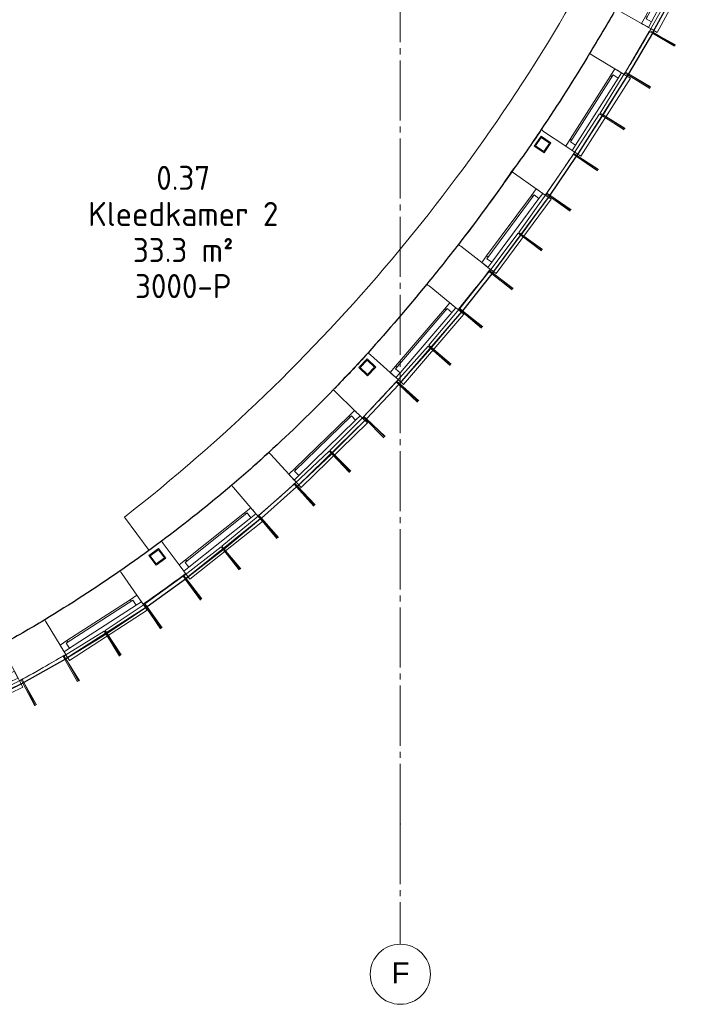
# Model space of a CAD drawing. Header units: millimetres. Extents: x -20518 to 270852, y -121463 to 37725.
# Tile 21 of 33: x 49073 to 54739, y -2520 to 5668. Entities that reach past the tile are written whole.
import ezdxf
from ezdxf.enums import TextEntityAlignment as Align

# ---------------------------------------------------------------- set-up
doc = ezdxf.new("R2010")
doc.units = ezdxf.units.MM
doc.linetypes.add('B0204', pattern=[650, 500, -50, 50, -50])
for name, color, linetype in [('21 Buitenwanden', 3, 'Continuous'), ('21 Buitenwanden Ramen', 7, 'Continuous'), ('28 Draagconstructies', 5, 'Continuous'), ('74 Sanitair', 8, 'Continuous'), ('A Stramien', 8, 'Continuous'), ('Info Algemeen', 7, 'Continuous'), ('X-BT$1----_Ruimtegegevens', 7, 'Continuous')]:
    doc.layers.add(name, color=color, linetype=linetype)
doc.layers.add('BL$8-BVO-polylijn', color=160, linetype='Continuous', plot=False)
doc.layers.add('BL$8-GO--polylijnen', color=10, linetype='Continuous', plot=False)
for name, color, linetype, lineweight in [('X-BT$23A__RuimteElement', 7, 'Continuous', 0), ('X-BT$23F__RuimteElement', 7, 'Continuous', 0), ('X-BT$23m2_RuimteElement', 7, 'Continuous', 0), ('X-BT$23NR__Ruimtenummer', 1, 'Continuous', 0), ('X-BT$23P__Algemeen', 1, 'Continuous', 0)]:
    doc.layers.add(name, color=color, linetype=linetype, lineweight=lineweight)
doc.styles.add('GENERATED_STYLE_2', font='arial.ttf')
doc.styles.add('Isocpeur', font='isocpeur.ttf')

# ---------------------------------------------------------------- blocks, each defined once
blk = doc.blocks.new('Wall_99_1', base_point=(102699, 7276))
at = {"layer": '21 Buitenwanden', "linetype": 'Continuous', "lineweight": 0, "flags": 128}
for points in [[(102672.9, 7290.6), (102481.6, 6948.5)], [(102699, 7276), (102672.9, 7290.6)], [(102507.7, 6933.8), (102699, 7276)], [(102481.6, 6948.5), (102507.7, 6933.8)]]:
    blk.add_lwpolyline(points, dxfattribs=at)
blk = doc.blocks.new('Wall_100_1', base_point=(102300.1, 6580.3))
at = {"layer": '21 Buitenwanden', "linetype": 'Continuous', "lineweight": 0, "flags": 128}
for points in [[(102274.6, 6596), (102068.7, 6262.4)], [(102094.3, 6246.7), (102300.1, 6580.3)], [(102300.1, 6580.3), (102274.6, 6596)], [(102068.7, 6262.4), (102094.3, 6246.7)]]:
    blk.add_lwpolyline(points, dxfattribs=at)
blk = doc.blocks.new('Wall_101_1', base_point=(102089.4, 6239.1))
at = {"layer": '21 Buitenwanden', "linetype": 'Continuous', "lineweight": 0, "flags": 128}
for points in [[(102064.3, 6255.4), (101850.9, 5926.5)], [(101876.1, 5910.2), (102089.4, 6239.1)], [(102089.4, 6239.1), (102064.3, 6255.4)], [(101850.9, 5926.5), (101876.1, 5910.2)]]:
    blk.add_lwpolyline(points, dxfattribs=at)
blk = doc.blocks.new('Wall_102_1', base_point=(101645.2, 5571.5))
at = {"layer": '21 Buitenwanden', "linetype": 'Continuous', "lineweight": 0, "flags": 128}
for points in [[(101620.8, 5589), (101392.2, 5270.5)], [(101416.6, 5253), (101645.2, 5571.5)], [(101645.2, 5571.5), (101620.8, 5589)], [(101392.2, 5270.5), (101416.6, 5253)]]:
    blk.add_lwpolyline(points, dxfattribs=at)
blk = doc.blocks.new('Wall_103_1', base_point=(101411.2, 5245.7))
at = {"layer": '21 Buitenwanden', "linetype": 'Continuous', "lineweight": 0, "flags": 128}
for points in [[(101387.3, 5263.8), (101150.8, 4951.2)], [(101174.7, 4933.1), (101411.2, 5245.7)], [(101411.2, 5245.7), (101387.3, 5263.8)], [(101150.8, 4951.2), (101174.7, 4933.1)]]:
    blk.add_lwpolyline(points, dxfattribs=at)
blk = doc.blocks.new('Wall_104_1', base_point=(100919.5, 4612.3))
at = {"layer": '21 Buitenwanden', "linetype": 'Continuous', "lineweight": 0, "flags": 128}
for points in [[(100896.6, 4631.6), (100644.4, 4331.4)], [(100667.3, 4312.1), (100919.5, 4612.3)], [(100919.5, 4612.3), (100896.6, 4631.6)], [(100644.4, 4331.4), (100667.3, 4312.1)]]:
    blk.add_lwpolyline(points, dxfattribs=at)
blk = doc.blocks.new('Wall_105_1', base_point=(100661.5, 4305.4))
at = {"layer": '21 Buitenwanden', "linetype": 'Continuous', "lineweight": 0, "flags": 128}
for points in [[(100639.1, 4325.3), (100378.8, 4032.1)], [(100401.2, 4012.2), (100661.5, 4305.4)], [(100661.5, 4305.4), (100639.1, 4325.3)], [(100378.8, 4032.1), (100401.2, 4012.2)]]:
    blk.add_lwpolyline(points, dxfattribs=at)
blk = doc.blocks.new('Wall_106_1', base_point=(100120.5, 3713.3))
at = {"layer": '21 Buitenwanden', "linetype": 'Continuous', "lineweight": 0, "flags": 128}
for points in [[(100099.3, 3734.5), (99822.6, 3456.7)], [(99843.9, 3435.6), (100120.5, 3713.3)], [(100120.5, 3713.3), (100099.3, 3734.5)], [(99822.6, 3456.7), (99843.9, 3435.6)]]:
    blk.add_lwpolyline(points, dxfattribs=at)
blk = doc.blocks.new('Wall_107_1', base_point=(99837.5, 3429.3))
at = {"layer": '21 Buitenwanden', "linetype": 'Continuous', "lineweight": 0, "flags": 128}
for points in [[(99816.8, 3451.1), (99532, 3181.8)], [(99837.5, 3429.3), (99816.8, 3451.1)], [(99552.6, 3160), (99837.5, 3429.3)], [(99532, 3181.8), (99552.6, 3160)]]:
    blk.add_lwpolyline(points, dxfattribs=at)
blk = doc.blocks.new('Wall_108_1', base_point=(99245.9, 2887.7))
at = {"layer": '21 Buitenwanden', "linetype": 'Continuous', "lineweight": 0, "flags": 128}
for points in [[(99226.7, 2910.8), (98925.4, 2660.2)], [(98944.6, 2637.1), (99245.9, 2887.7)], [(99245.9, 2887.7), (99226.7, 2910.8)], [(98925.4, 2660.2), (98944.6, 2637.1)]]:
    blk.add_lwpolyline(points, dxfattribs=at)
blk = doc.blocks.new('Wall_109_1', base_point=(98938.1, 2631.9))
at = {"layer": '21 Buitenwanden', "linetype": 'Continuous', "lineweight": 0, "flags": 128}
for points in [[(98919.7, 2655.6), (98609.5, 2414.8)], [(98627.9, 2391.1), (98938.1, 2631.9)], [(98938.1, 2631.9), (98919.7, 2655.6)], [(98609.5, 2414.8), (98627.9, 2391.1)]]:
    blk.add_lwpolyline(points, dxfattribs=at)
blk = doc.blocks.new('Wall_110_1', base_point=(98295.5, 2151.3))
at = {"layer": '21 Buitenwanden', "linetype": 'Continuous', "lineweight": 0, "flags": 128}
for points in [[(98278.9, 2176.3), (97952.8, 1958.4)], [(97969.5, 1933.4), (98295.5, 2151.3)], [(98295.5, 2151.3), (98278.9, 2176.3)], [(97952.8, 1958.4), (97969.5, 1933.4)]]:
    blk.add_lwpolyline(points, dxfattribs=at)
blk = doc.blocks.new('Wall_111_1', base_point=(97962, 1928.7))
at = {"layer": '21 Buitenwanden', "linetype": 'Continuous', "lineweight": 0, "flags": 128}
for points in [[(97946.3, 1954.2), (97612.3, 1748.8)], [(97628, 1723.3), (97962, 1928.7)], [(97962, 1928.7), (97946.3, 1954.2)], [(97612.3, 1748.8), (97628, 1723.3)]]:
    blk.add_lwpolyline(points, dxfattribs=at)
blk = doc.blocks.new('Wall_112_1', base_point=(97270.8, 1521.9))
at = {"layer": '21 Buitenwanden', "linetype": 'Continuous', "lineweight": 0, "flags": 128}
for points in [[(97257.1, 1548.6), (96908.2, 1370)], [(96921.9, 1343.3), (97270.8, 1521.9)], [(97270.8, 1521.9), (97257.1, 1548.6)], [(96908.2, 1370), (96921.9, 1343.3)]]:
    blk.add_lwpolyline(points, dxfattribs=at)
blk = doc.blocks.new('R1a metaal 16_10')
at = {"layer": '21 Buitenwanden Ramen', "linetype": 'Continuous', "lineweight": 0}
for p, q in [((-384.8, 24.9), (-387.3, 84.8)), ((-387.3, 84.8), (387.3, 84.8)), ((387.3, 84.8), (384.8, 24.9)), ((-383.7, 0), (-330, 0)), ((-381, -65), (-383.7, 0)), ((-383.7, 0), (-383.2, -13.1)), ((-330, 0), (-330, -50)), ((-330, 0), (330, 0)), ((330, -50), (330, 0)), ((330, 0), (383.7, 0)), ((383.7, 0), (381, -65)), ((383.7, 0), (383.2, -13.1)), ((-383.2, -13.1), (-382, -41.1)), ((-382, -41.1), (-381.6, -51.1)), ((-381.6, -51.1), (-381, -65)), ((-313, -65), (-381, -65)), ((-330, -50), (-313, -50)), ((-330, -50), (330, -50)), ((-330, -50), (330, -50)), ((-313, -50), (-313, -65)), ((313, -65), (-313, -65)), ((313, -65), (313, -50)), ((313, -50), (330, -50)), ((381, -65), (313, -65)), ((381.6, -51.1), (381, -65)), ((382, -41.1), (381.6, -51.1)), ((383.2, -13.1), (382, -41.1))]:
    blk.add_line(p, q, dxfattribs=at)
blk.add_arc((0, -9070.8), 8767.8, 87.5775, 92.4225, dxfattribs=at)
blk.add_arc((0, -9070.8), 8767.8, 87.5775, 92.4225, dxfattribs=at)
blk = doc.blocks.new('R1a metaal 16_11')
at = {"layer": '21 Buitenwanden Ramen', "linetype": 'Continuous', "lineweight": 0}
for p, q in [((-384.8, 24.9), (-387.3, 84.8)), ((-387.3, 84.8), (387.3, 84.8)), ((387.3, 84.8), (384.8, 24.9)), ((-383.7, 0), (-330, 0)), ((-381, -65), (-383.7, 0)), ((-383.7, 0), (-383.2, -13.1)), ((-330, 0), (-330, -50)), ((-330, 0), (330, 0)), ((330, -50), (330, 0)), ((330, 0), (383.7, 0)), ((383.7, 0), (381, -65)), ((383.7, 0), (383.2, -13.1)), ((-383.2, -13.1), (-382, -41.1)), ((-382, -41.1), (-381.6, -51.1)), ((-381.6, -51.1), (-381, -65)), ((-313, -65), (-381, -65)), ((-330, -50), (-313, -50)), ((-330, -50), (330, -50)), ((-330, -50), (330, -50)), ((-313, -50), (-313, -65)), ((313, -65), (-313, -65)), ((313, -65), (313, -50)), ((313, -50), (330, -50)), ((381, -65), (313, -65)), ((381.6, -51.1), (381, -65)), ((382, -41.1), (381.6, -51.1)), ((383.2, -13.1), (382, -41.1))]:
    blk.add_line(p, q, dxfattribs=at)
blk.add_arc((0, -9070.8), 8767.8, 87.5775, 92.4225, dxfattribs=at)
blk.add_arc((0, -9070.8), 8767.8, 87.5775, 92.4225, dxfattribs=at)
blk = doc.blocks.new('Wall_242_1', base_point=(94645.2, 614.8))
at = {"layer": '21 Buitenwanden', "linetype": 'Continuous', "lineweight": 0}
for p, q in [((97088.4, 1825.9), (97082.5, 1836.9)), ((97094.4, 1814.9), (97088.4, 1825.9)), ((97199.3, 1620.4), (97094.4, 1814.9)), ((97205.9, 1608.1), (97199.3, 1620.4)), ((97210.7, 1599.3), (97205.9, 1608.1)), ((97224, 1574.6), (97210.7, 1599.3)), ((97230.2, 1563.1), (97224, 1574.6)), ((97242, 1541.2), (97230.2, 1563.1)), ((96420.9, 1501.5), (96415.9, 1512.9)), ((96425.8, 1490), (96420.9, 1501.5)), ((96514, 1287.3), (96425.8, 1490)), ((96044.8, 1348.2), (96040.3, 1359.9)), ((96049.2, 1336.5), (96044.8, 1348.2)), ((96127.9, 1129.9), (96049.2, 1336.5)), ((96519.5, 1274.5), (96514, 1287.3)), ((96523.5, 1265.3), (96519.5, 1274.5)), ((96534.7, 1239.6), (96523.5, 1265.3)), ((96539.9, 1227.6), (96534.7, 1239.6)), ((96549.8, 1204.8), (96539.9, 1227.6)), ((95340.6, 1113.6), (95337.1, 1125.6)), ((95344, 1101.6), (95340.6, 1113.6)), ((95405, 889.1), (95344, 1101.6)), ((96132.9, 1116.9), (96127.9, 1129.9)), ((96136.4, 1107.6), (96132.9, 1116.9)), ((96146.4, 1081.4), (96136.4, 1107.6)), ((96151, 1069.1), (96146.4, 1081.4)), ((96159.9, 1045.9), (96151, 1069.1)), ((95408.8, 875.7), (95405, 889.1)), ((95411.6, 866.1), (95408.8, 875.7)), ((95419.3, 839.2), (95411.6, 866.1)), ((95422.9, 826.6), (95419.3, 839.2)), ((95429.7, 802.7), (95422.9, 826.6))]:
    blk.add_line(p, q, dxfattribs=at)
for radius, start, end in [(8767.8, 298.34228, 299.95285), (9103.8, 298.34228, 299.95911), (8767.8, 290.84704, 293.49727), (9103.8, 290.84704, 293.49727), (8767.8, 280.93105, 286.00203), (9103.8, 280.92317, 286.00203)]:
    blk.add_arc((92920.1, 9553.7), radius, start, end, dxfattribs=at)
at = {"layer": '21 Buitenwanden Ramen', "linetype": 'Continuous', "lineweight": 0, "zscale": 1000}
for name, p, xscale, rotation in [('R1a metaal 16_11', (96885.1, 1395.4), -1, 205.9197753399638), ('R1a metaal 16_10', (95787, 947.9), -0.9999999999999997, 198.4245314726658)]:
    blk.add_blockref(name, p, dxfattribs=dict(at, xscale=xscale, rotation=rotation))
blk = doc.blocks.new('R1a metaal 16_12')
at = {"layer": '21 Buitenwanden Ramen', "linetype": 'Continuous', "lineweight": 0}
for p, q in [((-383.8, 24.9), (-385.7, 84.9)), ((-385.7, 84.9), (385.7, 84.9)), ((385.7, 84.9), (383.8, 24.9)), ((-383, 0), (-330, 0)), ((-381, -65), (-383, 0)), ((-383, 0), (-382.6, -13.1)), ((-330, 0), (-330, -50)), ((-330, 0), (330, 0)), ((330, -50), (330, 0)), ((330, 0), (383, 0)), ((383, 0), (381, -65)), ((383, 0), (382.6, -13.1)), ((-382.6, -13.1), (-381.7, -41)), ((-381.7, -41), (-381.4, -51)), ((-381.4, -51), (-381, -65)), ((-313, -65), (-381, -65)), ((-330, -50), (-313, -50)), ((-330, -50), (330, -50)), ((-330, -50), (330, -50)), ((-313, -50), (-313, -65)), ((313, -65), (-313, -65)), ((313, -65), (313, -50)), ((313, -50), (330, -50)), ((381, -65), (313, -65)), ((381.4, -51), (381, -65)), ((381.7, -41), (381.4, -51)), ((382.6, -13.1), (381.7, -41))]:
    blk.add_line(p, q, dxfattribs=at)
blk.add_arc((0, -12235.8), 11930.7, 88.20697, 91.79303, dxfattribs=at)
blk.add_arc((0, -12235.8), 11930.7, 88.20697, 91.79303, dxfattribs=at)
blk = doc.blocks.new('R1a metaal 16_13')
at = {"layer": '21 Buitenwanden Ramen', "linetype": 'Continuous', "lineweight": 0}
for p, q in [((-383.8, 24.9), (-385.7, 84.9)), ((-385.7, 84.9), (385.7, 84.9)), ((385.7, 84.9), (383.8, 24.9)), ((-383, 0), (-330, 0)), ((-381, -65), (-383, 0)), ((-383, 0), (-382.6, -13.1)), ((-330, 0), (-330, -50)), ((-330, 0), (330, 0)), ((330, -50), (330, 0)), ((330, 0), (383, 0)), ((383, 0), (381, -65)), ((383, 0), (382.6, -13.1)), ((-382.6, -13.1), (-381.7, -41)), ((-381.7, -41), (-381.4, -51)), ((-381.4, -51), (-381, -65)), ((-313, -65), (-381, -65)), ((-330, -50), (-313, -50)), ((-330, -50), (330, -50)), ((-330, -50), (330, -50)), ((-313, -50), (-313, -65)), ((313, -65), (-313, -65)), ((313, -65), (313, -50)), ((313, -50), (330, -50)), ((381, -65), (313, -65)), ((381.4, -51), (381, -65)), ((381.7, -41), (381.4, -51)), ((382.6, -13.1), (381.7, -41))]:
    blk.add_line(p, q, dxfattribs=at)
blk.add_arc((0, -12235.8), 11930.7, 88.20697, 91.79303, dxfattribs=at)
blk.add_arc((0, -12235.8), 11930.7, 88.20697, 91.79303, dxfattribs=at)
blk = doc.blocks.new('Wall_243_1', base_point=(97466.4, 1666.3))
at = {"layer": '21 Buitenwanden', "linetype": 'Continuous', "lineweight": 0}
for p, q in [((99014.2, 3158.1), (99006.1, 3167.6)), ((99022.2, 3148.6), (99014.2, 3158.1)), ((99165.4, 2980.2), (99022.2, 3148.6)), ((99174.4, 2969.5), (99165.4, 2980.2)), ((99180.9, 2961.9), (99174.4, 2969.5)), ((99199, 2940.6), (99180.9, 2961.9)), ((99207.5, 2930.6), (99199, 2940.6)), ((99223.6, 2911.6), (99207.5, 2930.6)), ((98429.8, 2692.2), (98422.3, 2702.2)), ((98437.3, 2682.2), (98429.8, 2692.2)), ((98569.6, 2505.1), (98437.3, 2682.2)), ((98577.9, 2493.9), (98569.6, 2505.1)), ((98583.9, 2485.9), (98577.9, 2493.9)), ((98600.7, 2463.5), (98583.9, 2485.9)), ((98608.5, 2453), (98600.7, 2463.5)), ((98085.7, 2444.4), (98078.6, 2454.7)), ((98092.8, 2434.2), (98085.7, 2444.4)), ((98218.8, 2252.5), (98092.8, 2434.2)), ((98623.4, 2433.1), (98608.5, 2453)), ((98226.8, 2241.1), (98218.8, 2252.5)), ((98232.5, 2232.8), (98226.8, 2241.1)), ((98248.4, 2209.8), (98232.5, 2232.8)), ((98255.9, 2199.1), (98248.4, 2209.8)), ((98270.1, 2178.6), (98255.9, 2199.1)), ((97458.5, 2038), (97452.1, 2048.7)), ((97465, 2027.3), (97458.5, 2038)), ((97579.3, 1838.1), (97465, 2027.3)), ((97586.6, 1826.2), (97579.3, 1838.1)), ((97591.7, 1817.6), (97586.6, 1826.2)), ((97606.2, 1793.6), (97591.7, 1817.6)), ((97613, 1782.5), (97606.2, 1793.6)), ((97625.9, 1761.1), (97613, 1782.5))]:
    blk.add_line(p, q, dxfattribs=at)
for radius, start, end in [(11930.7, 310.35947, 311.41634), (12266.7, 310.35947, 311.41935), (11930.7, 304.73936, 306.77341), (12266.7, 304.73936, 306.77341), (11930.7, 300.29122, 301.15331), (12266.7, 300.2866, 301.15331)]:
    blk.add_arc((91280, 12258.8), radius, start, end, dxfattribs=at)
at = {"layer": '21 Buitenwanden Ramen', "linetype": 'Continuous', "lineweight": 0, "xscale": -1, "zscale": 1000}
for name, p, rotation in [('R1a metaal 16_13', (98908, 2691.8), 218.5664373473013), ('R1a metaal 16_12', (97934.4, 1990.8), 212.9463331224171)]:
    blk.add_blockref(name, p, dxfattribs=dict(at, rotation=rotation))
blk = doc.blocks.new('R1a metaal 16_14')
at = {"layer": '21 Buitenwanden Ramen', "linetype": 'Continuous', "lineweight": 0}
for p, q in [((-383.6, 24.9), (-385.4, 84.9)), ((-385.4, 84.9), (385.4, 84.9)), ((385.4, 84.9), (383.6, 24.9)), ((-382.9, 0), (-330, 0)), ((-381, -65), (-382.9, 0)), ((-382.9, 0), (-382.5, -13.1)), ((-330, 0), (-330, -50)), ((-330, 0), (330, 0)), ((330, -50), (330, 0)), ((330, 0), (382.9, 0)), ((382.9, 0), (381, -65)), ((382.9, 0), (382.5, -13.1)), ((-382.5, -13.1), (-381.7, -41)), ((-381.7, -41), (-381.4, -51)), ((-381.4, -51), (-381, -65)), ((-313, -65), (-381, -65)), ((-330, -50), (-313, -50)), ((-330, -50), (330, -50)), ((-330, -50), (330, -50)), ((-313, -50), (-313, -65)), ((313, -65), (-313, -65)), ((313, -65), (313, -50)), ((313, -50), (330, -50)), ((381, -65), (313, -65)), ((381.4, -51), (381, -65)), ((381.7, -41), (381.4, -51)), ((382.5, -13.1), (381.7, -41))]:
    blk.add_line(p, q, dxfattribs=at)
blk.add_arc((0, -13046.8), 12741.4, 88.31892, 91.68108, dxfattribs=at)
blk.add_arc((0, -13046.8), 12741.4, 88.31892, 91.68108, dxfattribs=at)
blk = doc.blocks.new('Wall_251_1', base_point=(99395.2, 3060.1))
at = {"layer": '21 Buitenwanden', "linetype": 'Continuous', "lineweight": 0}
for p, q in [((99860, 3952.6), (99851.1, 3961.3)), ((99869, 3943.9), (99860, 3952.6)), ((100027.6, 3790), (99869, 3943.9)), ((100037.7, 3780.3), (100027.6, 3790)), ((100044.8, 3773.3), (100037.7, 3780.3)), ((100064.9, 3753.8), (100044.8, 3773.3)), ((100074.3, 3744.7), (100064.9, 3753.8)), ((100092.2, 3727.3), (100074.3, 3744.7)), ((99323.4, 3431.1), (99315, 3440.3)), ((99331.8, 3421.9), (99323.4, 3431.1)), ((99481.2, 3258.9), (99331.8, 3421.9)), ((99490.6, 3248.6), (99481.2, 3258.9)), ((99497.4, 3241.3), (99490.6, 3248.6)), ((99516.3, 3220.6), (99497.4, 3241.3)), ((99525.1, 3211), (99516.3, 3220.6)), ((99541.9, 3192.6), (99525.1, 3211))]:
    blk.add_line(p, q, dxfattribs=at)
for radius, start, end in [(12741.4, 315.86179, 317.61435), (13077.4, 315.86179, 317.62021), (12741.4, 311.6363, 312.49964), (13077.4, 311.63348, 312.49964)]:
    blk.add_arc((90707.1, 12834.3), radius, start, end, dxfattribs=at)
at = {"layer": '21 Buitenwanden Ramen', "linetype": 'Continuous', "lineweight": 0, "xscale": -1, "zscale": 1000, "rotation": 224.1807137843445}
blk.add_blockref('R1a metaal 16_14', (99799.7, 3477.8), dxfattribs=at)
blk = doc.blocks.new('R1a metaal 16_15')
at = {"layer": '21 Buitenwanden Ramen', "linetype": 'Continuous', "lineweight": 0}
for p, q in [((-383, 25), (-384.4, 84.9)), ((-384.4, 84.9), (384.4, 84.9)), ((384.4, 84.9), (383, 25)), ((-382.5, 0), (-330, 0)), ((-381, -65), (-382.5, 0)), ((-382.5, 0), (-382.2, -13)), ((-330, 0), (-330, -50)), ((-330, 0), (330, 0)), ((330, -50), (330, 0)), ((330, 0), (382.5, 0)), ((382.5, 0), (381, -65)), ((382.5, 0), (382.2, -13)), ((-382.2, -13), (-381.5, -41)), ((-381.5, -41), (-381.3, -51)), ((-381.3, -51), (-381, -65)), ((-313, -65), (-381, -65)), ((-330, -50), (-313, -50)), ((-330, -50), (330, -50)), ((-330, -50), (330, -50)), ((-313, -50), (-313, -65)), ((313, -65), (-313, -65)), ((313, -65), (313, -50)), ((313, -50), (330, -50)), ((381, -65), (313, -65)), ((381.3, -51), (381, -65)), ((381.5, -41), (381.3, -51)), ((382.2, -13), (381.5, -41))]:
    blk.add_line(p, q, dxfattribs=at)
blk.add_arc((0, -17037.9), 16731.2, 88.71407, 91.28593, dxfattribs=at)
blk.add_arc((0, -17037.9), 16731.2, 88.71407, 91.28593, dxfattribs=at)
blk = doc.blocks.new('R1a metaal 16_16')
at = {"layer": '21 Buitenwanden Ramen', "linetype": 'Continuous', "lineweight": 0}
for p, q in [((-383, 25), (-384.4, 84.9)), ((-384.4, 84.9), (384.4, 84.9)), ((384.4, 84.9), (383, 25)), ((-382.5, 0), (-330, 0)), ((-381, -65), (-382.5, 0)), ((-382.5, 0), (-382.2, -13)), ((-330, 0), (-330, -50)), ((-330, 0), (330, 0)), ((330, -50), (330, 0)), ((330, 0), (382.5, 0)), ((382.5, 0), (381, -65)), ((382.5, 0), (382.2, -13)), ((-382.2, -13), (-381.5, -41)), ((-381.5, -41), (-381.3, -51)), ((-381.3, -51), (-381, -65)), ((-313, -65), (-381, -65)), ((-330, -50), (-313, -50)), ((-330, -50), (330, -50)), ((-330, -50), (330, -50)), ((-313, -50), (-313, -65)), ((313, -65), (-313, -65)), ((313, -65), (313, -50)), ((313, -50), (330, -50)), ((381, -65), (313, -65)), ((381.3, -51), (381, -65)), ((381.5, -41), (381.3, -51)), ((382.2, -13), (381.5, -41))]:
    blk.add_line(p, q, dxfattribs=at)
blk.add_arc((0, -17037.9), 16731.2, 88.71407, 91.28593, dxfattribs=at)
blk.add_arc((0, -17037.9), 16731.2, 88.71407, 91.28593, dxfattribs=at)
blk = doc.blocks.new('R1a metaal 16_17')
at = {"layer": '21 Buitenwanden Ramen', "linetype": 'Continuous', "lineweight": 0}
for p, q in [((-383, 25), (-384.4, 84.9)), ((-384.4, 84.9), (384.4, 84.9)), ((384.4, 84.9), (383, 25)), ((-382.5, 0), (-330, 0)), ((-381, -65), (-382.5, 0)), ((-382.5, 0), (-382.2, -13)), ((-330, 0), (-330, -50)), ((-330, 0), (330, 0)), ((330, -50), (330, 0)), ((330, 0), (382.5, 0)), ((382.5, 0), (381, -65)), ((382.5, 0), (382.2, -13)), ((-382.2, -13), (-381.5, -41)), ((-381.5, -41), (-381.3, -51)), ((-381.3, -51), (-381, -65)), ((-313, -65), (-381, -65)), ((-330, -50), (-313, -50)), ((-330, -50), (330, -50)), ((-330, -50), (330, -50)), ((-313, -50), (-313, -65)), ((313, -65), (-313, -65)), ((313, -65), (313, -50)), ((313, -50), (330, -50)), ((381, -65), (313, -65)), ((381.3, -51), (381, -65)), ((381.5, -41), (381.3, -51)), ((382.2, -13), (381.5, -41))]:
    blk.add_line(p, q, dxfattribs=at)
blk.add_arc((0, -17037.9), 16731.2, 88.71407, 91.28593, dxfattribs=at)
blk.add_arc((0, -17037.9), 16731.2, 88.71407, 91.28593, dxfattribs=at)
blk = doc.blocks.new('R1a metaal 16_18')
at = {"layer": '21 Buitenwanden Ramen', "linetype": 'Continuous', "lineweight": 0}
for p, q in [((-383, 25), (-384.4, 84.9)), ((-384.4, 84.9), (384.4, 84.9)), ((384.4, 84.9), (383, 25)), ((-382.5, 0), (-330, 0)), ((-381, -65), (-382.5, 0)), ((-382.5, 0), (-382.2, -13)), ((-330, 0), (-330, -50)), ((-330, 0), (330, 0)), ((330, -50), (330, 0)), ((330, 0), (382.5, 0)), ((382.5, 0), (381, -65)), ((382.5, 0), (382.2, -13)), ((-382.2, -13), (-381.5, -41)), ((-381.5, -41), (-381.3, -51)), ((-381.3, -51), (-381, -65)), ((-313, -65), (-381, -65)), ((-330, -50), (-313, -50)), ((-330, -50), (330, -50)), ((-330, -50), (330, -50)), ((-313, -50), (-313, -65)), ((313, -65), (-313, -65)), ((313, -65), (313, -50)), ((313, -50), (330, -50)), ((381, -65), (313, -65)), ((381.3, -51), (381, -65)), ((381.5, -41), (381.3, -51)), ((382.2, -13), (381.5, -41))]:
    blk.add_line(p, q, dxfattribs=at)
blk.add_arc((0, -17037.9), 16731.2, 88.71407, 91.28593, dxfattribs=at)
blk.add_arc((0, -17037.9), 16731.2, 88.71407, 91.28593, dxfattribs=at)
blk = doc.blocks.new('Wall_252_1', base_point=(100367.2, 4019.6))
at = {"layer": '21 Buitenwanden', "linetype": 'Continuous', "lineweight": 0}
for p, q in [((102569, 7783.6), (102557.9, 7789.3)), ((102580.1, 7777.9), (102569, 7783.6)), ((102776.8, 7677), (102580.1, 7777.9)), ((102789.2, 7670.7), (102776.8, 7677)), ((102798.1, 7666.1), (102789.2, 7670.7)), ((102823, 7653.3), (102798.1, 7666.1)), ((102834.6, 7647.4), (102823, 7653.3)), ((102856.8, 7636), (102834.6, 7647.4)), ((102211.1, 7122.8), (102200.2, 7129)), ((102222, 7116.6), (102211.1, 7122.8)), ((102413.9, 7007), (102222, 7116.6)), ((102426, 7000.1), (102413.9, 7007)), ((102434.7, 6995.1), (102426, 7000.1)), ((102459, 6981.2), (102434.7, 6995.1)), ((102470.3, 6974.8), (102459, 6981.2)), ((102492, 6962.4), (102470.3, 6974.8)), ((101992.6, 6751.4), (101981.9, 6757.8)), ((102003.3, 6744.9), (101992.6, 6751.4)), ((102192.3, 6630.4), (102003.3, 6744.9)), ((102204.3, 6623.1), (102192.3, 6630.4)), ((102212.9, 6618), (102204.3, 6623.1)), ((102236.8, 6603.4), (102212.9, 6618)), ((102248, 6596.7), (102236.8, 6603.4)), ((102269.3, 6583.8), (102248, 6596.7)), ((101589, 6117.4), (101578.6, 6124.4)), ((101599.4, 6110.5), (101589, 6117.4)), ((101783.1, 5987.6), (101599.4, 6110.5)), ((101794.7, 5979.8), (101783.1, 5987.6)), ((101803, 5974.3), (101794.7, 5979.8)), ((101826.3, 5958.7), (101803, 5974.3)), ((101837.1, 5951.5), (101826.3, 5958.7)), ((101857.9, 5937.6), (101837.1, 5951.5)), ((101347.7, 5766.4), (101337.5, 5773.6)), ((101357.9, 5759.2), (101347.7, 5766.4)), ((101538.4, 5631.7), (101357.9, 5759.2)), ((101549.9, 5623.7), (101538.4, 5631.7)), ((101558, 5617.9), (101549.9, 5623.7)), ((101580.9, 5601.7), (101558, 5617.9)), ((101591.6, 5594.2), (101580.9, 5601.7)), ((101612, 5579.8), (101591.6, 5594.2)), ((100900.5, 5162.4), (100890.6, 5170.1)), ((100910.4, 5154.8), (100900.5, 5162.4)), ((101085, 5019.3), (100910.4, 5154.8)), ((101096.1, 5010.7), (101085, 5019.3)), ((101104, 5004.6), (101096.1, 5010.7)), ((101126.1, 4987.5), (101104, 5004.6)), ((101136.4, 4979.5), (101126.1, 4987.5)), ((101156.1, 4964.2), (101136.4, 4979.5)), ((100637.7, 4832.4), (100628.1, 4840.3)), ((100647.4, 4824.5), (100637.7, 4832.4)), ((100818.6, 4684.6), (100647.4, 4824.5)), ((100829.4, 4675.8), (100818.6, 4684.6)), ((100837.2, 4669.5), (100829.4, 4675.8)), ((100858.8, 4651.8), (100837.2, 4669.5)), ((100868.9, 4643.5), (100858.8, 4651.8)), ((100888.3, 4627.7), (100868.9, 4643.5)), ((100149.3, 4261.2), (100140, 4269.5)), ((100158.7, 4252.9), (100149.3, 4261.2)), ((100323.4, 4105.5), (100158.7, 4252.9)), ((100333.8, 4096.2), (100323.4, 4105.5)), ((100341.3, 4089.5), (100333.8, 4096.2)), ((100362.1, 4070.8), (100341.3, 4089.5)), ((100371.8, 4062.1), (100362.1, 4070.8)), ((100390.4, 4045.5), (100371.8, 4062.1))]:
    blk.add_line(p, q, dxfattribs=at)
for radius, start, end in [(16731.2, 332.84533, 332.86355), (17067.2, 332.84533, 332.86244), (16731.2, 328.79876, 330.27347), (17067.2, 328.79876, 330.27347), (16731.2, 324.76938, 326.2269), (17067.2, 324.76938, 326.2269), (16731.2, 320.7538, 322.19752), (17067.2, 320.7538, 322.19752), (16731.2, 318.06969, 318.18194), (17067.2, 318.06522, 318.18194)]:
    blk.add_arc((87670.8, 15425.3), radius, start, end, dxfattribs=at)
at = {"layer": '21 Buitenwanden Ramen', "linetype": 'Continuous', "lineweight": 0, "zscale": 1000}
for name, p, xscale, rotation in [('R1a metaal 16_17', (102652.5, 7311.1), -0.9999999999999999, 241.5593982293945), ('R1a metaal 16_16', (102042.5, 6274.1), -1, 237.5128268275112), ('R1a metaal 16_15', (101364, 5286.8), -0.9999999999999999, 233.4834504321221), ('R1a metaal 16_18', (100620.4, 4352.8), -1, 229.4678732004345)]:
    blk.add_blockref(name, p, dxfattribs=dict(at, xscale=xscale, rotation=rotation))
blk = doc.blocks.new('Wall_482_1', base_point=(102503.3, 6926))
at = {"layer": '21 Buitenwanden', "linetype": 'Continuous', "lineweight": 0, "flags": 128}
for points in [[(102477.4, 6941.2), (102278.9, 6603.2)], [(102304.7, 6588), (102503.3, 6926)], [(102503.3, 6926), (102477.4, 6941.2)], [(102278.9, 6603.2), (102304.7, 6588)]]:
    blk.add_lwpolyline(points, dxfattribs=at)
blk = doc.blocks.new('Wall_483_1', base_point=(101871.1, 5902.7))
at = {"layer": '21 Buitenwanden', "linetype": 'Continuous', "lineweight": 0, "flags": 128}
for points in [[(101846.4, 5919.6), (101625.5, 5595.7)], [(101650.3, 5578.8), (101871.1, 5902.7)], [(101871.1, 5902.7), (101846.4, 5919.6)], [(101625.5, 5595.7), (101650.3, 5578.8)]]:
    blk.add_lwpolyline(points, dxfattribs=at)
blk = doc.blocks.new('Wall_484_1', base_point=(101169.6, 4926.1))
at = {"layer": '21 Buitenwanden', "linetype": 'Continuous', "lineweight": 0, "flags": 128}
for points in [[(101146.1, 4944.8), (100901.8, 4637.8)], [(100925.3, 4619.1), (101169.6, 4926.1)], [(101169.6, 4926.1), (101146.1, 4944.8)], [(100901.8, 4637.8), (100925.3, 4619.1)]]:
    blk.add_lwpolyline(points, dxfattribs=at)
blk = doc.blocks.new('Wall_485_1', base_point=(100395.1, 4005.5))
at = {"layer": '21 Buitenwanden', "linetype": 'Continuous', "lineweight": 0, "flags": 128}
for points in [[(100373.3, 4026), (100104.9, 3740.3)], [(100395.1, 4005.5), (100373.3, 4026)], [(100126.8, 3719.8), (100395.1, 4005.5)], [(100104.9, 3740.3), (100126.8, 3719.8)]]:
    blk.add_lwpolyline(points, dxfattribs=at)
blk = doc.blocks.new('Wall_486_1', base_point=(99546, 3154))
at = {"layer": '21 Buitenwanden', "linetype": 'Continuous', "lineweight": 0, "flags": 128}
for points in [[(99526.1, 3176.4), (99232.9, 2916.1)], [(99252.8, 2893.6), (99546, 3154)], [(99546, 3154), (99526.1, 3176.4)], [(99232.9, 2916.1), (99252.8, 2893.6)]]:
    blk.add_lwpolyline(points, dxfattribs=at)
blk = doc.blocks.new('Wall_487_1', base_point=(97620.5, 1718.7))
at = {"layer": '21 Buitenwanden', "linetype": 'Continuous', "lineweight": 0, "flags": 128}
for points in [[(97605.8, 1744.8), (97264, 1552.4)], [(97620.5, 1718.7), (97605.8, 1744.8)], [(97278.7, 1526.2), (97620.5, 1718.7)], [(97264, 1552.4), (97278.7, 1526.2)]]:
    blk.add_lwpolyline(points, dxfattribs=at)
blk = doc.blocks.new('Wall_517_1', base_point=(98620.8, 2385.9))
at = {"layer": '21 Buitenwanden', "linetype": 'Continuous', "lineweight": 0, "flags": 128}
for points in [[(98603.3, 2410.2), (98285.3, 2180.7)], [(98302.8, 2156.4), (98620.8, 2385.9)], [(98620.8, 2385.9), (98603.3, 2410.2)], [(98285.3, 2180.7), (98302.8, 2156.4)]]:
    blk.add_lwpolyline(points, dxfattribs=at)
blk = doc.blocks.new('Standard grid marker_3')
at = {"layer": 'A Stramien', "linetype": 'B0204', "lineweight": 0}
for q in [(0, 0), (38553.1, 0)]:
    blk.add_line((1000, 0), q, dxfattribs=at)
at = {"layer": 'A Stramien', "linetype": 'Continuous', "lineweight": 0}
for start, end in [(0, 180), (180, 0)]:
    blk.add_arc((-250, 0), 250, start, end, dxfattribs=at)
at = {"layer": 'A Stramien', "linetype": 'B0204', "lineweight": 0}
blk.add_point((1000, 0), dxfattribs=at)
blk.add_point((1000, 0), dxfattribs=at)
at = {"layer": 'A Stramien', "lineweight": 0, "style": 'GENERATED_STYLE_2'}
blk.add_attdef('AC_MarkerText_1', text='', height=175, rotation=270, dxfattribs=at).set_placement((-379.3, 73.6), align=Align.BOTTOM_LEFT)
blk = doc.blocks.new('Buis vk koudgev kolom 16')
at = {"layer": 'Info Algemeen', "linetype": 'Continuous', "lineweight": 0}
for p, q in [((50, 50), (-50, 50)), ((-50, 50), (-50, -50)), ((-42, -42), (-42, 42)), ((-42, 42), (42, 42)), ((42, 42), (42, -42)), ((50, -50), (50, 50)), ((-50, -50), (50, -50)), ((42, -42), (-42, -42))]:
    blk.add_line(p, q, dxfattribs=at)
blk = doc.blocks.new('verdeling tegel')
at = {"layer": '28 Draagconstructies', "linetype": 'Continuous', "lineweight": 0}
for p, q in [((0, 0), (0, 213.9)), ((9, 0), (9, 213.9)), ((401, 0), (401, 213.9))]:
    blk.add_line(p, q, dxfattribs=at)
blk = doc.blocks.new('Ruimtefunctie')
at = {"layer": 'X-BT$23A__RuimteElement', "style": 'Isocpeur', "width": 0.94}
blk.add_attdef('RUIMTEFUNCTIE-A', text='', height=200, dxfattribs=at).set_placement((0, -600), align=Align.MIDDLE_CENTER)
at = {"layer": 'X-BT$23F__RuimteElement', "style": 'Isocpeur', "width": 0.94}
blk.add_attdef('RUIMTEFUNCTIE', text='', height=200, dxfattribs=at).set_placement((0, 300), align=Align.MIDDLE_CENTER)
at = {"layer": 'X-BT$23m2_RuimteElement', "style": 'Isocpeur', "width": 0.94}
blk.add_attdef('RUIMTEFUNCTIE-B', text='', height=200, dxfattribs=at).set_placement((0, 0), align=Align.MIDDLE_CENTER)
at = {"layer": 'X-BT$23NR__Ruimtenummer', "style": 'Isocpeur', "width": 0.94}
blk.add_attdef('RUIMTENUMMER', text='', height=200, dxfattribs=at).set_placement((0, 600), align=Align.MIDDLE_CENTER)
at = {"layer": 'X-BT$23P__Algemeen', "style": 'Isocpeur', "width": 0.94}
blk.add_attdef('PEILMAAT', text='', height=200, dxfattribs=at).set_placement((0, -300), align=Align.MIDDLE_CENTER)

msp = doc.modelspace()

# ---------------------------------------------------------------- linework, layer by layer
at = {"layer": '74 Sanitair', "linetype": 'Continuous', "lineweight": 0}
msp.add_line((49942.9, 1530.5), (50148.5, 1254.7), dxfattribs=at)
msp.add_arc((40820.1, 13214.5), 14823.7, 307.98241, 331.86999, dxfattribs=at)
at = {"layer": 'BL$8-BVO-polylijn'}
msp.add_lwpolyline([(54716.8, 6258.7), (54337, 5562.6), (54332.4, 5554.8), (54134, 5216.8), (54129.4, 5209.1), (53705.4, 4539), (53700.4, 4531.5), (53479.6, 4207.6), (53474.3, 4200.3), (53004, 3561.9), (52998.9, 3554.9), (52754.6, 3247.9), (52748.8, 3241), (52230.5, 2641), (52224.4, 2634.3), (51956, 2348.6), (51949.8, 2342.1), (51381.9, 1788.8), (51375.2, 1782.7), (51082.1, 1522.4), (51075.2, 1516.7), (50457.2, 1019.9), (50450.1, 1014.7), (50132.1, 785.1), (50124.6, 780.1), (49457.2, 352.1), (49449.4, 347.6), (49108, 155), (49100.1, 150.7), (48387, -195.7)], dxfattribs=at)
at = {"layer": 'BL$8-GO--polylijnen'}
msp.add_lwpolyline([(49052.6, 6575.4), (49939.4, 6575.4), (49939.4, 6699.4), (50973.4, 6699.4), (50973.4, 6575.4), (54467.4, 6575.4, -0.001916), (54387.1, 6418.1, -0.011222), (54029.5, 5757.8, -0.006435), (53811.2, 5386.6, -0.011222), (53407.8, 4753.2, -0.019349), (53162.3, 4405.6, -0.018432), (52719.9, 3798.9, -0.006299), (52457.3, 3469.1, -0.011222), (51969.3, 2898.3, -0.008884), (51680.3, 2590.1, -0.014671), (51144.2, 2069.1, -0.010189), (50835.3, 1796.4, -0.015648), (50251.6, 1331, -0.008875), (49907.9, 1083.5, -0.015648), (49281.3, 677.5, -0.013495), (48911.8, 465.7, -0.021143)], format="xyb", dxfattribs=at)

# ---------------------------------------------------------------- block references
at = {"layer": '21 Buitenwanden', "lineweight": 0}
for name, p in [('Wall_252_1', (52196.5, 2648.4)), ('Wall_99_1', (54528.3, 5904.8)), ('Wall_482_1', (54332.5, 5554.8)), ('Wall_100_1', (54129.4, 5209.1)), ('Wall_101_1', (53918.7, 4867.9)), ('Wall_483_1', (53700.4, 4531.5)), ('Wall_102_1', (53474.4, 4200.3)), ('Wall_103_1', (53240.5, 3874.5)), ('Wall_484_1', (52998.9, 3554.9)), ('Wall_104_1', (52748.8, 3241.1)), ('Wall_105_1', (52490.8, 2934.2)), ('Wall_251_1', (51224.4, 1688.9)), ('Wall_485_1', (52224.4, 2634.3)), ('Wall_106_1', (51949.8, 2342.1)), ('Wall_107_1', (51666.7, 2058.1)), ('Wall_243_1', (49295.6, 295.1)), ('Wall_486_1', (51375.3, 1782.8)), ('Wall_108_1', (51075.2, 1516.5)), ('Wall_109_1', (50767.3, 1260.7)), ('Wall_517_1', (50450.1, 1014.7)), ('Wall_110_1', (50124.8, 780.1)), ('Wall_242_1', (46474.4, -756.4)), ('Wall_111_1', (49791.3, 557.5)), ('Wall_487_1', (49449.7, 347.5)), ('Wall_112_1', (49100.1, 150.7))]:
    msp.add_blockref(name, p, dxfattribs=at)
at = {"layer": '28 Draagconstructies', "linetype": 'Continuous', "lineweight": 0, "zscale": 1000}
for p, rotation in [((54532.6, 5912.7), 240.8200191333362), ((54337.1, 5562.6), 239.5715524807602), ((54134, 5216.8), 238.3401986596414), ((53923.5, 4875.5), 237.044536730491), ((53705.4, 4539), 235.7288171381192), ((53479.6, 4207.6), 234.3283176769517), ((53245.7, 3881.9), 232.9223117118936), ((53004, 3561.9), 231.5405410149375), ((52754.6, 3247.9), 229.9614341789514), ((52496.6, 2940.9), 228.420446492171), ((52230.5, 2641), 226.809669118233), ((51956, 2348.6), 225.1390460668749), ((51673.1, 2064.4), 223.4130386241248), ((51381.9, 1788.8), 221.6190354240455), ((51082.1, 1522.4), 219.7637207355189), ((50773.8, 1265.9), 217.8413491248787), ((50457.2, 1019.9), 215.8385593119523), ((50132.1, 785.2), 213.7758943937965), ((49798.8, 562.2), 211.6081386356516), ((49457.2, 352.1), 209.4294628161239), ((49108, 155), 207.1341544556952)]:
    msp.add_blockref('verdeling tegel', p, dxfattribs=dict(at, rotation=rotation))
at = {"layer": 'A Stramien', "linetype": 'Continuous', "lineweight": 0}
ref = msp.add_blockref('Standard grid marker_3', (52237.2, -2020.4), dxfattribs=dict(at, zscale=1000, rotation=90))
ref.add_attrib('AC_MarkerText_1', 'F', dxfattribs={"color": 2, "linetype": 'Continuous', "lineweight": 0, "height": 175, "style": 'GENERATED_STYLE_2'}).set_placement((52163.6, -2399.7), align=Align.BOTTOM_LEFT)
at = {"layer": 'Info Algemeen', "linetype": 'Continuous', "lineweight": 0, "zscale": 1000}
for p, rotation in [((53420, 4629.5), 235.4738223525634), ((51964, 2776.1), 226.3728901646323), ((50217.1, 1201), 216.2610373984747)]:
    msp.add_blockref('Buis vk koudgev kolom 16', p, dxfattribs=dict(at, rotation=rotation))
at = {"layer": 'X-BT$1----_Ruimtegegevens'}
ref = msp.add_blockref('Ruimtefunctie', (50432.5, 3752.2), dxfattribs=at)
ref.add_attrib('RUIMTENUMMER', '0.37', dxfattribs={"layer": 'X-BT$23NR__Ruimtenummer', "height": 200, "style": 'Isocpeur', "width": 0.94}).set_placement((50432.5, 4352.2), align=Align.MIDDLE_CENTER)
ref.add_attrib('RUIMTEFUNCTIE', 'Kleedkamer 2', dxfattribs={"layer": 'X-BT$23F__RuimteElement', "height": 200, "style": 'Isocpeur', "width": 0.94}).set_placement((50432.5, 4052.2), align=Align.MIDDLE_CENTER)
ref.add_attrib('RUIMTEFUNCTIE-B', '33.3 m²', dxfattribs={"layer": 'X-BT$23m2_RuimteElement', "height": 200, "style": 'Isocpeur', "width": 0.94}).set_placement((50432.5, 3752.2), align=Align.MIDDLE_CENTER)
ref.add_attrib('PEILMAAT', '3000-P', dxfattribs={"layer": 'X-BT$23P__Algemeen', "height": 200, "style": 'Isocpeur', "width": 0.94}).set_placement((50432.5, 3452.2), align=Align.MIDDLE_CENTER)

doc.saveas('drawing.dxf')
